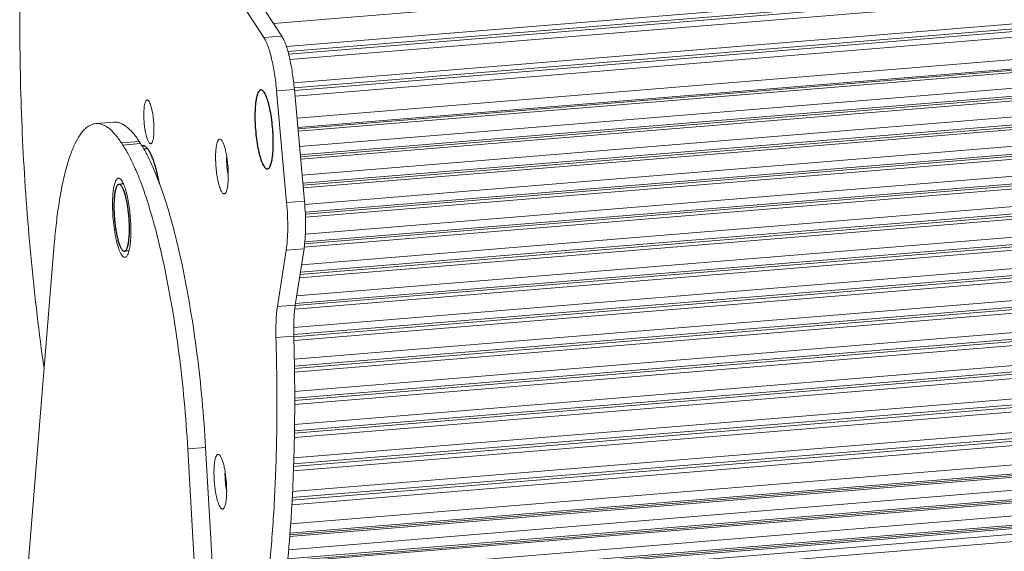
# Model space of a CAD drawing. Header units: millimetres. Extents: x 24895 to 26296, y -11704 to -10713.
# Tile 9 of 47: x 25766 to 25882, y -11430 to -11367. Entities that reach past the tile are written whole.
import ezdxf

# ---------------------------------------------------------------- set-up
doc = ezdxf.new("R2010")
doc.units = ezdxf.units.MM
doc.header["$LTSCALE"] = 50
doc.layers.get('0').update_dxf_attribs({"lineweight": 18})
doc.layers.add('02___PRT_ALL_AXES', color=7, linetype='Continuous')

msp = doc.modelspace()

# ---------------------------------------------------------------- linework, layer by layer
at = {"color": 7, "linetype": 'Continuous'}
for p, q in [((25795.599, -11367.363), (26204.899, -11333.81)), ((26206.67, -11336.524), (25797.124, -11370.098)), ((26206.805, -11337.091), (25797.294, -11370.662)), ((26206.833, -11337.405), (25797.38, -11370.971)), ((26206.748, -11338.088), (25797.537, -11371.634)), ((25797.984, -11374.377), (26207.061, -11340.842)), ((25798.052, -11374.949), (26207.196, -11341.409)), ((26207.224, -11341.723), (25798.078, -11375.263)), ((26207.139, -11342.405), (25798.139, -11375.934)), ((25798.375, -11378.553), (26207.364, -11345.025)), ((25798.472, -11379.641), (26207.521, -11346.109)), ((26207.509, -11346.274), (25798.487, -11379.805)), ((26207.417, -11346.55), (25798.511, -11380.071)), ((25798.676, -11381.905), (26207.153, -11348.419)), ((25798.763, -11382.864), (26207.295, -11349.373)), ((26207.28, -11349.618), (25798.784, -11383.106)), ((26207.187, -11349.915), (25798.81, -11383.393)), ((25798.98, -11385.284), (26206.958, -11351.839)), ((25799.065, -11386.221), (26207.102, -11352.771)), ((26207.089, -11353.02), (25799.087, -11386.467)), ((26206.995, -11353.339), (25799.115, -11386.776)), ((25799.287, -11388.723), (26206.8, -11355.316)), ((25799.343, -11389.64), (26206.945, -11356.226)), ((26206.935, -11356.479), (25799.354, -11389.892)), ((26206.84, -11356.82), (25799.368, -11390.224)), ((25799.36, -11392.24), (26206.68, -11358.849)), ((25794.466, -11369.019), (25788.343, -11359.635)), ((26206.722, -11360.358), (25799.184, -11393.767)), ((26206.818, -11359.994), (25799.271, -11393.403)), ((25799.3, -11393.144), (26206.825, -11359.736)), ((25798.907, -11395.859), (26206.595, -11362.438)), ((26206.64, -11363.95), (25798.668, -11397.395)), ((26206.737, -11363.564), (25798.728, -11397.011)), ((25798.769, -11396.747), (26206.741, -11363.302)), ((25798.334, -11399.546), (26206.546, -11366.082)), ((26206.594, -11367.598), (25798.11, -11401.085)), ((25798.151, -11400.414), (26206.693, -11366.923)), ((26206.691, -11367.188), (25798.173, -11400.677)), ((25794.466, -11369.019), (25796.568, -11368.847)), ((25797.984, -11403.272), (26206.534, -11369.78)), ((25797.981, -11404.102), (26206.68, -11370.598)), ((26206.681, -11370.867), (25798.003, -11404.369)), ((26206.584, -11371.301), (25798.038, -11404.792)), ((25798.043, -11407.023), (26206.557, -11373.534)), ((25798.058, -11407.827), (26206.703, -11374.327)), ((26206.706, -11374.601), (25798.062, -11408.1)), ((25795.968, -11375.336), (25798.069, -11375.164)), ((25797.154, -11388.511), (25795.968, -11375.336)), ((26206.61, -11375.058), (25798.07, -11408.549)), ((25798.097, -11410.832), (26206.616, -11377.343)), ((25776.728, -11379.014), (25774.627, -11379.186)), ((26206.671, -11378.871), (25798.089, -11412.366)), ((26206.768, -11378.389), (25798.091, -11411.891)), ((25798.093, -11411.613), (26206.762, -11378.112)), ((25779.749, -11381.286), (25777.648, -11381.458)), ((25779.919, -11381.547), (25777.818, -11381.719)), ((25779.749, -11381.286), (25779.919, -11381.547)), ((25798.076, -11414.706), (26206.711, -11381.207)), ((26206.769, -11382.74), (25798.063, -11416.244)), ((26206.865, -11382.233), (25798.071, -11415.745)), ((25798.072, -11415.463), (26206.857, -11381.952)), ((25790.129, -11383.395), (25790.068, -11383.399)), ((26206.999, -11386.133), (25797.96, -11419.665)), ((25797.968, -11419.378), (26206.988, -11385.848)), ((25797.991, -11418.645), (26206.843, -11385.128)), ((26206.904, -11386.665), (25797.944, -11420.191)), ((25797.154, -11388.511), (25799.255, -11388.339)), ((25797.841, -11422.65), (26207.013, -11389.107)), ((26207.077, -11390.648), (25797.752, -11424.203)), ((26207.171, -11390.091), (25797.784, -11423.651)), ((25797.801, -11423.359), (26207.157, -11389.801)), ((25797.622, -11426.463), (26207.061, -11392.899)), ((25796.066, -11400.788), (25797.099, -11394.141)), ((25797.099, -11394.141), (25799.201, -11393.968)), ((26207.162, -11394.181), (25797.521, -11427.762)), ((25797.54, -11427.541), (26207.194, -11393.959)), ((26207.08, -11394.371), (25797.505, -11427.946)), ((25797.367, -11429.51), (26206.632, -11395.959)), ((25797.236, -11430.994), (26206.651, -11397.431)), ((25797.252, -11430.81), (26206.733, -11397.242)), ((25797.271, -11430.588), (26206.765, -11397.019)), ((26206.335, -11400.08), (25796.938, -11433.641)), ((26206.203, -11399.02), (25797.072, -11432.559)), ((25798.167, -11400.616), (25796.066, -11400.788)), ((25796.805, -11434.716), (26205.223, -11401.235)), ((25796.888, -11434.048), (26206.222, -11400.492)), ((25796.911, -11433.863), (26206.304, -11400.302)), ((26205.774, -11402.081), (25796.694, -11435.616)), ((25797.995, -11404.273), (25795.894, -11404.445)), ((25787.588, -11417.417), (25785.487, -11417.589)), ((25787.588, -11417.417), (25791.086, -11478.774)), ((25789.937, -11420.621), (25789.876, -11420.626))]:
    msp.add_line(p, q, dxfattribs=at)
at = {"color": 3, "linetype": 'Continuous'}
for p, q in [((25796.568, -11368.847), (25793.033, -11363.43)), ((25799.255, -11388.339), (25798.069, -11375.164)), ((25777.648, -11381.458), (25777.818, -11381.719)), ((25765.66, -11443.198), (25769.731, -11393.442)), ((25798.167, -11400.616), (25799.201, -11393.968)), ((25785.487, -11417.589), (25788.985, -11478.946)), ((25797.725, -11424.985), (25797.727, -11424.94))]:
    msp.add_line(p, q, dxfattribs=at)
for centre, radius, start, end in [((25775.472, -11382.023), 3.052, 129.49277, 132.3985), ((25612.712, -11413.649), 185.36, 356.50767, 357.12245)]:
    msp.add_arc(centre, radius, start, end, dxfattribs=at)
at = {"color": 7, "linetype": 'Continuous'}
for centre, radius, start, end in [((25769.213, -11388.53), 12.782, 31.70962, 33.11646), ((25796.564, -11383.952), 6.45, 191.71002, 192.40653), ((25796.372, -11421.179), 6.45, 191.71002, 192.40653)]:
    msp.add_arc(centre, radius, start, end, dxfattribs=at)
for points, knots in [([(25765.875, -11358.436), (25765.707, -11362.351), (25765.593, -11370.447), (25765.991, -11382.815), (25766.94, -11395.461), (25767.934, -11403.91), (25768.523, -11408.094)], [0, 0, 0, 0, 0.2361008, 0.4876145, 0.7453903, 1, 1, 1, 1]), ([(25795.968, -11375.336), (25795.907, -11374.66), (25795.752, -11373.372), (25795.461, -11371.828), (25795.177, -11370.734), (25794.958, -11370.052), (25794.73, -11369.486), (25794.557, -11369.158), (25794.466, -11369.019)], [0, 0, 0, 0, 0.3114621, 0.595383, 0.7201224, 0.8302327, 0.9239173, 1, 1, 1, 1]), ([(25780.297, -11378.063), (25780.298, -11377.927), (25780.304, -11377.666), (25780.333, -11377.301), (25780.378, -11376.987), (25780.437, -11376.734), (25780.502, -11376.566), (25780.564, -11376.472), (25780.61, -11376.426), (25780.66, -11376.4), (25780.736, -11376.395), (25780.786, -11376.428), (25780.815, -11376.454)], [0, 0, 0, 0, 0.2140051, 0.4070146, 0.5735792, 0.7096624, 0.813003, 0.8527589, 0.8855641, 0.9133174, 0.9392671, 1, 1, 1, 1]), ([(25780.815, -11376.454), (25780.839, -11376.475), (25780.887, -11376.53), (25780.98, -11376.679), (25781.088, -11376.934), (25781.202, -11377.309), (25781.304, -11377.76), (25781.388, -11378.268), (25781.472, -11378.986), (25781.498, -11379.536), (25781.497, -11379.902)], [0, 0, 0, 0, 0.0271291, 0.0607011, 0.1475243, 0.2588678, 0.3905736, 0.5371207, 0.6921324, 1, 1, 1, 1]), ([(25781.228, -11381.491), (25781.209, -11381.515), (25781.167, -11381.557), (25781.077, -11381.574), (25780.99, -11381.529), (25780.911, -11381.442), (25780.831, -11381.313), (25780.752, -11381.142), (25780.676, -11380.932), (25780.573, -11380.587), (25780.465, -11380.089), (25780.369, -11379.437), (25780.309, -11378.753), (25780.296, -11378.291), (25780.297, -11378.063)], [0, 0, 0, 0, 0.0242749, 0.0442475, 0.0666553, 0.0965055, 0.1357158, 0.1846416, 0.2429179, 0.3097924, 0.4649873, 0.6399553, 0.8225427, 1, 1, 1, 1]), ([(25776.728, -11379.014), (25776.849, -11379.004), (25777.099, -11379.012), (25777.475, -11379.105), (25777.853, -11379.278), (25778.387, -11379.632), (25779.054, -11380.293), (25779.514, -11380.927), (25779.749, -11381.286)], [0, 0, 0, 0, 0.0921697, 0.1884269, 0.2923376, 0.4066951, 0.6738966, 1, 1, 1, 1]), ([(25781.497, -11379.902), (25781.496, -11380.085), (25781.484, -11380.425), (25781.435, -11380.883), (25781.367, -11381.201), (25781.293, -11381.391), (25781.251, -11381.463), (25781.228, -11381.491)], [0, 0, 0, 0, 0.3379596, 0.6253325, 0.8481681, 0.932925, 1, 1, 1, 1]), ([(25788.768, -11383.103), (25788.769, -11382.932), (25788.777, -11382.607), (25788.813, -11382.15), (25788.869, -11381.757), (25788.943, -11381.441), (25789.024, -11381.231), (25789.102, -11381.113), (25789.159, -11381.056), (25789.222, -11381.024), (25789.316, -11381.018), (25789.379, -11381.058), (25789.416, -11381.091)], [0, 0, 0, 0, 0.2140029, 0.4069873, 0.5735622, 0.709652, 0.8130103, 0.8527835, 0.8855935, 0.9133567, 0.939304, 1, 1, 1, 1]), ([(25789.416, -11381.091), (25789.446, -11381.117), (25789.505, -11381.186), (25789.621, -11381.372), (25789.756, -11381.69), (25789.899, -11382.159), (25790.026, -11382.723), (25790.132, -11383.358), (25790.236, -11384.256), (25790.27, -11384.944), (25790.267, -11385.401)], [0, 0, 0, 0, 0.0271175, 0.0606783, 0.1474844, 0.2588194, 0.3905251, 0.5370787, 0.6921039, 1, 1, 1, 1]), ([(25780.087, -11381.812), (25780.318, -11382.185), (25780.773, -11383.006), (25781.408, -11384.356), (25782.032, -11385.896), (25782.879, -11388.285), (25783.868, -11391.673), (25784.915, -11396.162), (25785.836, -11401.107), (25786.606, -11406.383), (25787.206, -11411.854), (25787.482, -11415.557), (25787.588, -11417.417)], [0, 0, 0, 0, 0.0359768, 0.07672, 0.1221219, 0.1720053, 0.284208, 0.4109515, 0.549315, 0.6960016, 0.8474587, 1, 1, 1, 1]), ([(25789.932, -11387.387), (25789.907, -11387.417), (25789.866, -11387.457), (25789.797, -11387.482), (25789.728, -11387.483), (25789.635, -11387.436), (25789.535, -11387.326), (25789.435, -11387.165), (25789.337, -11386.951), (25789.241, -11386.689), (25789.113, -11386.257), (25788.978, -11385.634), (25788.858, -11384.82), (25788.783, -11383.965), (25788.766, -11383.387), (25788.768, -11383.103)], [0, 0, 0, 0, 0.0242672, 0.0345077, 0.0444747, 0.0668752, 0.0967214, 0.1359229, 0.1848337, 0.2430993, 0.3099579, 0.4651159, 0.6400399, 0.8225865, 1, 1, 1, 1]), ([(25790.249, -11385.261), (25790.186, -11384.96), (25790.099, -11384.341), (25790.067, -11383.716), (25790.068, -11383.399)], [0, 0, 0, 0, 0.4926961, 1, 1, 1, 1]), ([(25790.068, -11383.399), (25790.069, -11383.371), (25790.07, -11383.259), (25790.073, -11383.147), (25790.078, -11383.065)], [0, 0, 0, 0, 0.257187, 1, 1, 1, 1]), ([(25790.267, -11385.401), (25790.266, -11385.63), (25790.252, -11386.055), (25790.191, -11386.628), (25790.106, -11387.025), (25790.013, -11387.262), (25789.96, -11387.352), (25789.932, -11387.387)], [0, 0, 0, 0, 0.337959, 0.6253312, 0.8481664, 0.932917, 1, 1, 1, 1]), ([(25797.099, -11394.141), (25797.16, -11393.748), (25797.248, -11392.894), (25797.296, -11391.535), (25797.269, -11390.052), (25797.201, -11389.03), (25797.154, -11388.511)], [0, 0, 0, 0, 0.2115031, 0.4559795, 0.7227854, 1, 1, 1, 1]), ([(25795.894, -11404.445), (25795.875, -11403.783), (25795.877, -11402.824), (25795.959, -11401.605), (25796.026, -11401.049), (25796.066, -11400.788)], [0, 0, 0, 0, 0.5418004, 0.7838438, 1, 1, 1, 1]), ([(25790.256, -11451.9), (25790.526, -11451.425), (25791.045, -11450.382), (25791.737, -11448.667), (25792.385, -11446.715), (25792.987, -11444.533), (25793.54, -11442.13), (25794.232, -11438.523), (25794.942, -11433.531), (25795.546, -11427.022), (25795.915, -11419.913), (25796.045, -11412.319), (25795.97, -11407.109), (25795.894, -11404.445)], [0, 0, 0, 0, 0.0340548, 0.072406, 0.1150931, 0.1620844, 0.213295, 0.2685976, 0.3907984, 0.5271043, 0.6755756, 0.8340061, 1, 1, 1, 1]), ([(25788.576, -11420.329), (25788.577, -11420.158), (25788.585, -11419.833), (25788.621, -11419.376), (25788.677, -11418.983), (25788.751, -11418.668), (25788.832, -11418.458), (25788.91, -11418.34), (25788.967, -11418.283), (25789.03, -11418.25), (25789.124, -11418.244), (25789.187, -11418.285), (25789.224, -11418.317)], [0, 0, 0, 0, 0.2140029, 0.4069873, 0.5735622, 0.709652, 0.8130103, 0.8527835, 0.8855935, 0.9133567, 0.939304, 1, 1, 1, 1]), ([(25789.224, -11418.317), (25789.254, -11418.344), (25789.313, -11418.413), (25789.429, -11418.599), (25789.564, -11418.917), (25789.707, -11419.385), (25789.834, -11419.95), (25789.94, -11420.584), (25790.044, -11421.483), (25790.078, -11422.17), (25790.075, -11422.627)], [0, 0, 0, 0, 0.0271175, 0.0606783, 0.1474844, 0.2588194, 0.3905251, 0.5370787, 0.6921039, 1, 1, 1, 1]), ([(25789.74, -11424.614), (25789.715, -11424.644), (25789.674, -11424.684), (25789.605, -11424.708), (25789.536, -11424.709), (25789.442, -11424.662), (25789.343, -11424.553), (25789.243, -11424.391), (25789.145, -11424.177), (25789.049, -11423.915), (25788.921, -11423.484), (25788.786, -11422.861), (25788.666, -11422.047), (25788.591, -11421.191), (25788.574, -11420.614), (25788.576, -11420.329)], [0, 0, 0, 0, 0.0242672, 0.0345077, 0.0444747, 0.0668752, 0.0967214, 0.1359229, 0.1848337, 0.2430993, 0.3099579, 0.4651159, 0.6400399, 0.8225865, 1, 1, 1, 1]), ([(25790.056, -11422.488), (25789.994, -11422.186), (25789.907, -11421.567), (25789.875, -11420.943), (25789.876, -11420.626)], [0, 0, 0, 0, 0.4926961, 1, 1, 1, 1]), ([(25789.876, -11420.626), (25789.877, -11420.597), (25789.878, -11420.486), (25789.881, -11420.374), (25789.886, -11420.291)], [0, 0, 0, 0, 0.257187, 1, 1, 1, 1]), ([(25790.075, -11422.627), (25790.074, -11422.857), (25790.06, -11423.281), (25789.998, -11423.854), (25789.914, -11424.251), (25789.821, -11424.488), (25789.768, -11424.578), (25789.74, -11424.614)], [0, 0, 0, 0, 0.337959, 0.6253312, 0.8481664, 0.932917, 1, 1, 1, 1])]:
    msp.add_open_spline(points, degree=3, knots=knots, dxfattribs=at)
at = {"color": 3, "linetype": 'Continuous'}
for points, knots in [([(25796.568, -11368.847), (25796.658, -11368.986), (25796.831, -11369.314), (25797.059, -11369.88), (25797.278, -11370.562), (25797.563, -11371.656), (25797.853, -11373.2), (25798.009, -11374.488), (25798.069, -11375.164)], [0, 0, 0, 0, 0.0760827, 0.1697673, 0.2798776, 0.404617, 0.6885379, 1, 1, 1, 1]), ([(25774.627, -11379.186), (25774.435, -11379.202), (25774.037, -11379.309), (25773.694, -11379.533), (25773.531, -11379.668)], [0, 0, 0, 0, 0.4752721, 1, 1, 1, 1]), ([(25777.648, -11381.458), (25777.413, -11381.099), (25776.953, -11380.466), (25776.286, -11379.805), (25775.752, -11379.45), (25775.373, -11379.277), (25774.998, -11379.184), (25774.747, -11379.176), (25774.627, -11379.186)], [0, 0, 0, 0, 0.3261034, 0.5933049, 0.7076624, 0.8115731, 0.9078303, 1, 1, 1, 1]), ([(25773.414, -11379.769), (25773.17, -11379.992), (25772.704, -11380.567), (25772.116, -11381.634), (25771.575, -11382.983), (25771.085, -11384.602), (25770.65, -11386.48), (25770.274, -11388.602), (25769.96, -11390.948), (25769.801, -11392.588), (25769.731, -11393.442)], [0, 0, 0, 0, 0.0687982, 0.1529774, 0.2538028, 0.3715419, 0.505876, 0.6560898, 0.8212081, 1, 1, 1, 1]), ([(25785.487, -11417.589), (25785.379, -11415.699), (25785.097, -11411.937), (25784.484, -11406.381), (25783.695, -11401.033), (25782.752, -11396.032), (25781.68, -11391.51), (25780.668, -11388.111), (25779.801, -11385.729), (25779.164, -11384.206), (25778.518, -11382.88), (25778.053, -11382.08), (25777.818, -11381.719)], [0, 0, 0, 0, 0.1537048, 0.3062377, 0.4537649, 0.5925985, 0.7193267, 0.8309447, 0.8803087, 0.925039, 0.9649688, 1, 1, 1, 1]), ([(25776.605, -11388.649), (25776.606, -11388.402), (25776.618, -11387.932), (25776.669, -11387.272), (25776.75, -11386.705), (25776.858, -11386.249), (25776.975, -11385.945), (25777.087, -11385.775), (25777.17, -11385.693), (25777.261, -11385.645), (25777.358, -11385.639), (25777.454, -11385.674), (25777.512, -11385.717), (25777.541, -11385.743)], [0, 0, 0, 0, 0.2138783, 0.4067272, 0.5731975, 0.7091867, 0.8124623, 0.8521959, 0.8849789, 0.9127176, 0.9386494, 0.9666985, 1, 1, 1, 1]), ([(25777.541, -11385.743), (25777.584, -11385.781), (25777.669, -11385.881), (25777.837, -11386.149), (25778.032, -11386.609), (25778.239, -11387.285), (25778.423, -11388.101), (25778.575, -11389.017), (25778.726, -11390.315), (25778.774, -11391.308), (25778.771, -11391.968)], [0, 0, 0, 0, 0.0271253, 0.0606942, 0.1475123, 0.2588542, 0.3905606, 0.5371095, 0.6921256, 1, 1, 1, 1]), ([(25799.255, -11388.339), (25799.302, -11388.858), (25799.37, -11389.879), (25799.397, -11391.362), (25799.349, -11392.721), (25799.262, -11393.575), (25799.201, -11393.968)], [0, 0, 0, 0, 0.2772146, 0.5440205, 0.7884969, 1, 1, 1, 1]), ([(25778.286, -11394.837), (25778.251, -11394.881), (25778.191, -11394.939), (25778.092, -11394.974), (25777.991, -11394.975), (25777.857, -11394.907), (25777.713, -11394.75), (25777.569, -11394.516), (25777.427, -11394.208), (25777.288, -11393.829), (25777.157, -11393.385), (25777.035, -11392.885), (25776.883, -11392.135), (25776.735, -11391.13), (25776.627, -11389.894), (25776.603, -11389.06), (25776.605, -11388.649)], [0, 0, 0, 0, 0.0242782, 0.0345197, 0.0444864, 0.0668819, 0.0967167, 0.1359091, 0.1848148, 0.2430728, 0.309925, 0.3843467, 0.465112, 0.640034, 0.8225855, 1, 1, 1, 1]), ([(25778.771, -11391.968), (25778.769, -11392.299), (25778.749, -11392.913), (25778.671, -11393.641), (25778.575, -11394.132), (25778.495, -11394.423), (25778.403, -11394.656), (25778.327, -11394.786), (25778.286, -11394.837)], [0, 0, 0, 0, 0.3378716, 0.6251882, 0.7453855, 0.8481643, 0.9329121, 1, 1, 1, 1]), ([(25798.167, -11400.616), (25798.127, -11400.877), (25798.061, -11401.433), (25797.978, -11402.652), (25797.976, -11403.611), (25797.995, -11404.273)], [0, 0, 0, 0, 0.2161562, 0.4581996, 1, 1, 1, 1]), ([(25797.838, -11422.954), (25797.99, -11419.939), (25798.158, -11413.71), (25798.087, -11407.48), (25797.995, -11404.273)], [0, 0, 0, 0, 0.484785, 1, 1, 1, 1]), ([(25790.307, -11454.31), (25790.552, -11454.113), (25791.034, -11453.649), (25791.695, -11452.815), (25792.331, -11451.811), (25792.94, -11450.639), (25793.522, -11449.302), (25794.292, -11447.215), (25795.155, -11444.207), (25796.025, -11440.143), (25796.755, -11435.53), (25797.336, -11430.418), (25797.611, -11426.844), (25797.725, -11424.985)], [0, 0, 0, 0, 0.0306457, 0.0650023, 0.1034771, 0.1463231, 0.1936812, 0.2456128, 0.363137, 0.4984595, 0.6506228, 0.8183254, 1, 1, 1, 1])]:
    msp.add_open_spline(points, degree=3, knots=knots, dxfattribs=at)
at = {"layer": '02___PRT_ALL_AXES', "color": 7, "linetype": 'Continuous'}
for p, q in [((25780.263, -11382.151), (25780.697, -11382.115)), ((25777.896, -11386.318), (25777.364, -11386.362)), ((25778.543, -11394.211), (25778.011, -11394.255))]:
    msp.add_line(p, q, dxfattribs=at)
for points, knots in [([(25794.112, -11375.214), (25794.086, -11375.216), (25794.033, -11375.23), (25793.96, -11375.278), (25793.891, -11375.351), (25793.797, -11375.49), (25793.696, -11375.73), (25793.598, -11376.085), (25793.518, -11376.523), (25793.459, -11377.034), (25793.421, -11377.608), (25793.412, -11378.01), (25793.411, -11378.219)], [0, 0, 0, 0, 0.0239116, 0.0502823, 0.0809345, 0.1169791, 0.2071824, 0.3225366, 0.4620813, 0.6235862, 0.8041232, 1, 1, 1, 1]), ([(25795.577, -11381.538), (25795.579, -11381.171), (25795.559, -11380.423), (25795.472, -11379.308), (25795.329, -11378.227), (25795.167, -11377.378), (25795.014, -11376.765), (25794.895, -11376.368), (25794.771, -11376.023), (25794.644, -11375.734), (25794.515, -11375.505), (25794.385, -11375.339), (25794.253, -11375.234), (25794.154, -11375.211), (25794.112, -11375.214)], [0, 0, 0, 0, 0.1648442, 0.3350807, 0.501131, 0.6536637, 0.7222085, 0.7843566, 0.8393448, 0.8865825, 0.9257279, 0.9568499, 0.9807871, 1, 1, 1, 1]), ([(25793.411, -11378.219), (25793.409, -11378.587), (25793.428, -11379.334), (25793.516, -11380.449), (25793.659, -11381.53), (25793.82, -11382.379), (25793.974, -11382.992), (25794.093, -11383.389), (25794.216, -11383.735), (25794.344, -11384.023), (25794.473, -11384.252), (25794.603, -11384.418), (25794.735, -11384.523), (25794.834, -11384.546), (25794.876, -11384.543)], [0, 0, 0, 0, 0.1648442, 0.3350807, 0.501131, 0.6536637, 0.7222085, 0.7843566, 0.8393448, 0.8865825, 0.9257279, 0.9568499, 0.9807871, 1, 1, 1, 1]), ([(25794.876, -11384.543), (25794.902, -11384.541), (25794.955, -11384.527), (25795.028, -11384.479), (25795.097, -11384.406), (25795.191, -11384.267), (25795.292, -11384.028), (25795.39, -11383.672), (25795.47, -11383.234), (25795.529, -11382.723), (25795.567, -11382.149), (25795.576, -11381.748), (25795.577, -11381.538)], [0, 0, 0, 0, 0.0239116, 0.0502823, 0.0809345, 0.1169791, 0.2071824, 0.3225366, 0.4620813, 0.6235862, 0.8041232, 1, 1, 1, 1]), ([(25780.697, -11382.092), (25780.655, -11382.043), (25780.571, -11381.958), (25780.435, -11381.859), (25780.299, -11381.802), (25780.206, -11381.794), (25780.163, -11381.798)], [0, 0, 0, 0, 0.3054422, 0.5667291, 0.7932615, 1, 1, 1, 1]), ([(25782.15, -11386.278), (25782.059, -11385.799), (25781.867, -11384.913), (25781.565, -11383.868), (25781.301, -11383.159), (25781.108, -11382.729), (25780.913, -11382.376), (25780.77, -11382.175), (25780.697, -11382.092)], [0, 0, 0, 0, 0.3274242, 0.6090905, 0.7295431, 0.8351156, 0.925271, 1, 1, 1, 1]), ([(25777.364, -11386.362), (25777.339, -11386.364), (25777.286, -11386.38), (25777.215, -11386.433), (25777.149, -11386.515), (25777.087, -11386.624), (25777.03, -11386.759), (25776.978, -11386.92), (25776.931, -11387.106), (25776.873, -11387.399), (25776.818, -11387.817), (25776.779, -11388.373), (25776.767, -11388.985), (25776.78, -11389.636), (25776.82, -11390.307), (25776.885, -11390.979), (25776.973, -11391.63), (25777.082, -11392.243), (25777.207, -11392.799), (25777.327, -11393.217), (25777.431, -11393.509), (25777.507, -11393.696), (25777.584, -11393.857), (25777.64, -11393.954), (25777.669, -11393.997)], [0, 0, 0, 0, 0.0095326, 0.0203498, 0.0333302, 0.0489459, 0.0674055, 0.0887698, 0.1130054, 0.1400185, 0.2017771, 0.2725674, 0.3505093, 0.4334537, 0.5190744, 0.6049534, 0.6886637, 0.767853, 0.840327, 0.904141, 0.9322906, 0.9577191, 0.9803141, 1, 1, 1, 1]), ([(25777.707, -11386.619), (25777.68, -11386.578), (25777.628, -11386.507), (25777.541, -11386.421), (25777.465, -11386.376), (25777.406, -11386.361), (25777.378, -11386.36), (25777.364, -11386.362)], [0, 0, 0, 0, 0.3262363, 0.5937099, 0.8114616, 0.907772, 1, 1, 1, 1]), ([(25778.011, -11394.255), (25778.036, -11394.253), (25778.089, -11394.237), (25778.16, -11394.183), (25778.226, -11394.102), (25778.288, -11393.993), (25778.345, -11393.858), (25778.397, -11393.697), (25778.444, -11393.511), (25778.502, -11393.218), (25778.557, -11392.799), (25778.596, -11392.244), (25778.609, -11391.632), (25778.595, -11390.981), (25778.555, -11390.309), (25778.49, -11389.638), (25778.402, -11388.986), (25778.294, -11388.374), (25778.168, -11387.818), (25778.048, -11387.4), (25777.945, -11387.108), (25777.868, -11386.921), (25777.791, -11386.76), (25777.735, -11386.663), (25777.707, -11386.619)], [0, 0, 0, 0, 0.0095326, 0.0203498, 0.0333302, 0.0489459, 0.0674055, 0.0887698, 0.1130054, 0.1400185, 0.2017771, 0.2725674, 0.3505093, 0.4334537, 0.5190744, 0.6049534, 0.6886637, 0.767853, 0.840327, 0.904141, 0.9322906, 0.9577191, 0.9803141, 1, 1, 1, 1]), ([(25777.669, -11393.997), (25777.695, -11394.038), (25777.747, -11394.11), (25777.834, -11394.196), (25777.91, -11394.241), (25777.969, -11394.255), (25777.997, -11394.256), (25778.011, -11394.255)], [0, 0, 0, 0, 0.3262363, 0.5937099, 0.8114616, 0.907772, 1, 1, 1, 1])]:
    msp.add_open_spline(points, degree=3, knots=knots, dxfattribs=at)
msp.add_open_spline([(25780.163, -11381.798), (25780.134, -11381.8), (25780.104, -11381.806), (25780.076, -11381.815)], degree=3, dxfattribs=at)

doc.saveas('drawing.dxf')
